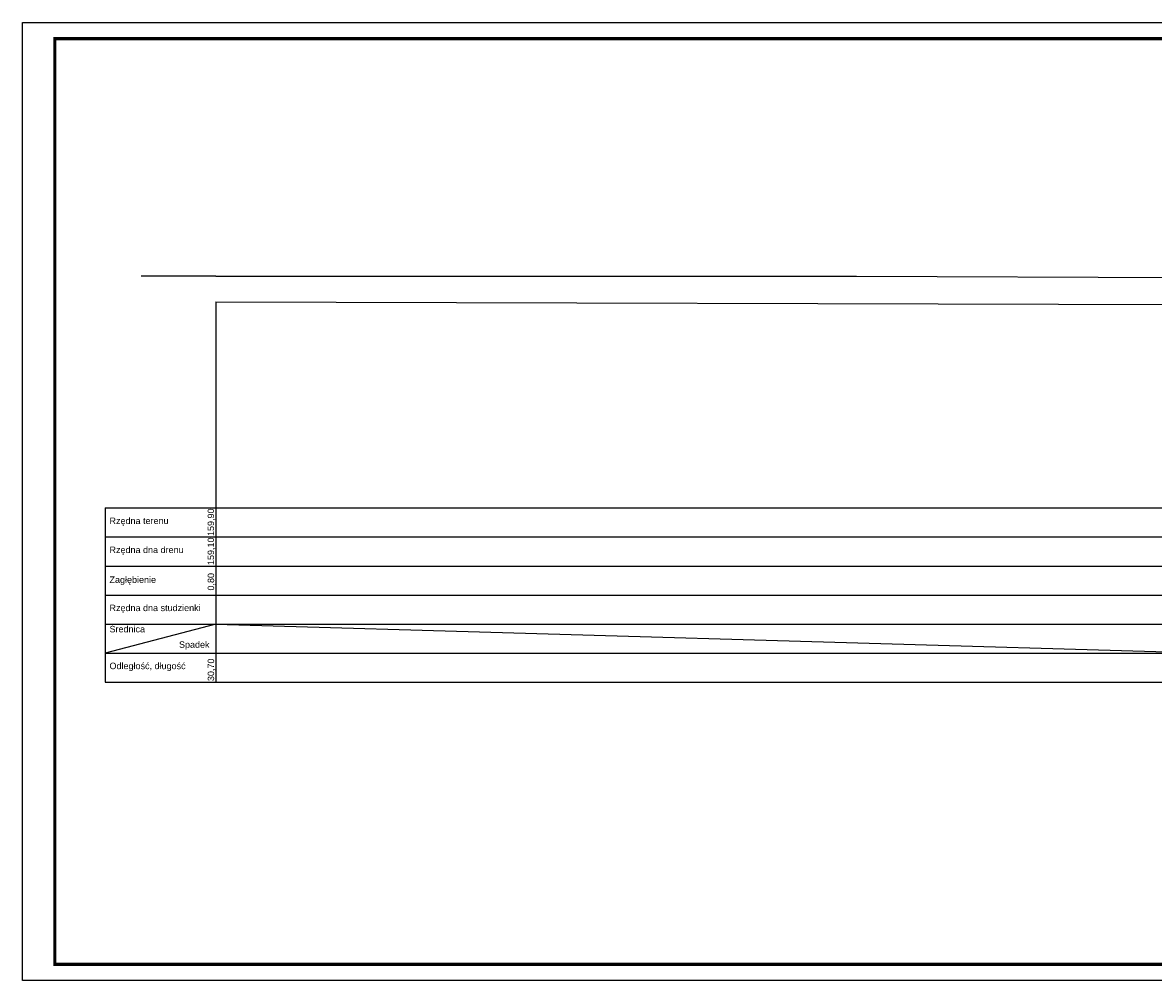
# Model space of a CAD drawing. Extents: x -118729 to -53705, y 33529 to 45095.
# Tile 9 of 83: x -88586 to -85079, y 33529 to 36499. Entities that reach past the tile are written whole.
import ezdxf

# ---------------------------------------------------------------- set-up
doc = ezdxf.new("R2010")
doc.units = 0
doc.header["$LTSCALE"] = 10
doc.header["$MEASUREMENT"] = 0
doc.linetypes.add('CONTINOUS', pattern=[0])
doc.layers.get('0').update_dxf_attribs({"color": 9, "linetype": 'CONTINUOUS'})
for name, color, linetype in [('drenaz', 14, 'CONTINUOUS'), ('S-deszczowka', 94, 'CONTINUOUS'), ('S-drenaz', 14, 'CONTINUOUS')]:
    doc.layers.add(name, color=color, linetype=linetype)
doc.styles.add('ROMANS', font='arial.ttf', dxfattribs={"height": 20})

msp = doc.modelspace()

# ---------------------------------------------------------------- linework, layer by layer
msp.add_lwpolyline([(-88586.47, 36498.92), (-81586.47, 36498.92), (-81586.47, 33528.92), (-88586.47, 33528.92)], close=True)
at = {"const_width": 10}
msp.add_lwpolyline([(-88486.47, 36448.92), (-81636.47, 36448.92), (-81636.47, 33578.92), (-88486.47, 33578.92)], close=True, dxfattribs=at)
at = {"layer": 'drenaz', "color": 7}
for p, q in [((-88330.25, 34993.88, -0.54), (-81832.51, 34993.88, -0.54)), ((-88330.25, 34993.88, -0.54), (-81832.51, 34993.88, -0.54)), ((-88330.25, 34993.88, -0.54), (-81832.51, 34993.88, -0.54)), ((-88330.25, 34993.88), (-88330.25, 34453.88)), ((-88330.25, 34903.88, -0.54), (-81832.51, 34903.88, -0.54)), ((-88330.25, 34813.88, -0.54), (-81832.51, 34813.88, -0.54)), ((-88330.25, 34723.88, -0.54), (-81832.51, 34723.88, -0.54)), ((-88330.25, 34633.88, -0.54), (-81832.51, 34633.88, -0.54)), ((-87987, 34633.88), (-88330.25, 34543.88)), ((-87987, 34633.88), (-84918.53, 34543.88, -0.54)), ((-88330.25, 34543.88, -0.54), (-81832.51, 34543.88, -0.54)), ((-88330.25, 34543.88, -0.54), (-81832.51, 34543.88, -0.54)), ((-88330.25, 34543.88, -0.54), (-81832.51, 34543.88, -0.54)), ((-88330.25, 34453.88, -0.54), (-81832.51, 34453.88, -0.54))]:
    msp.add_line(p, q, dxfattribs=at)
at = {"layer": 'S-deszczowka', "color": 7, "linetype": 'CONTINOUS', "ltscale": 3}
for p, q in [((-87986.8, 35712.65), (-88219.27, 35712.65)), ((-87986.8, 35712.65), (-85999.89, 35712.65)), ((-85999.89, 35712.65), (-84934.03, 35708.65)), ((-87986.8, 35632.65), (-87986.8, 34453.88))]:
    msp.add_line(p, q, dxfattribs=at)
at = {"layer": 'S-deszczowka', "linetype": 'CONTINOUS', "ltscale": 3}
msp.add_line((-87986.8, 35632.65), (-84934.03, 35624.65), dxfattribs=at)

# ---------------------------------------------------------------- texts
at = {"layer": 'S-drenaz', "color": 7, "lineweight": -3, "style": 'ROMANS'}
for s, p in [('159,90', (-87992.75, 34906.9, 0.97)), ('159,10', (-87992.75, 34816.9, 0.97)), ('0,80', (-87992.49, 34737.8, 0.43)), ('30,70', (-87992.49, 34457.04, 0.43))]:
    msp.add_text(s, height=20, rotation=90, dxfattribs=at).set_placement(p)
at = {"layer": 'S-drenaz', "color": 7, "lineweight": -3, "char_height": 20, "width": 623.1117, "attachment_point": 1, "style": 'ROMANS'}
for s, insert in [('Rzędna terenu', (-88317.02, 34963.99, 0.97)), ('Rzędna dna drenu', (-88317.02, 34873.99, 0.97)), ('Zagłębienie', (-88317.02, 34781.45, 0.97)), ('Rzędna dna studzienki', (-88317.02, 34693.99, 0.97)), ('Średnica', (-88317.02, 34628.18, 0.97)), ('Spadek', (-88101.46, 34580.23, 0.97)), ('Odległość, długość', (-88317.02, 34513.99, 0.97))]:
    msp.add_mtext(s, dxfattribs=dict(at, insert=insert))

doc.saveas('drawing.dxf')
